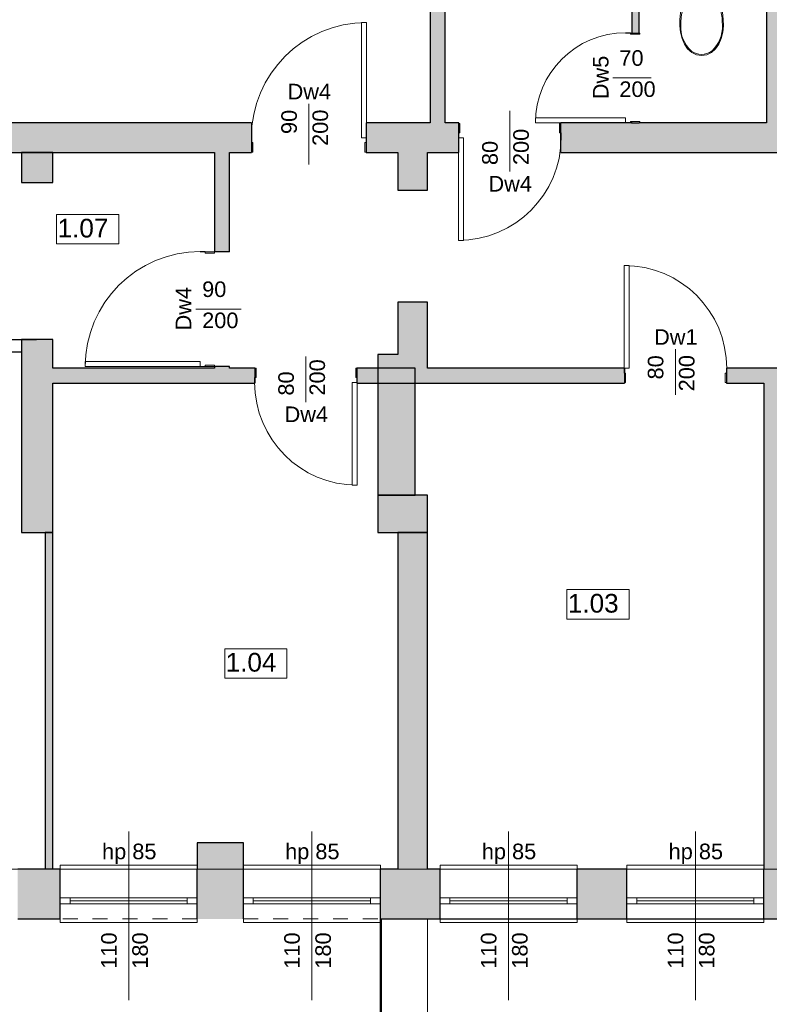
# Model space of a CAD drawing. Header units: centimetres. Extents: x -25572 to 23555, y -2435 to 15405.
# Tile 35 of 134: x 7838 to 8440, y 1575 to 2365. Entities that reach past the tile are written whole.
import ezdxf

# ---------------------------------------------------------------- set-up
doc = ezdxf.new("R2010")
doc.units = ezdxf.units.CM
doc.header["$MEASUREMENT"] = 0
doc.linetypes.add('Przerywana', pattern=[24, 12, -12])
doc.linetypes.add('Wipeout_Contour', pattern=[100, 0, -100])
for name, color, linetype, lineweight in [('Nowe_0_Nr_pióra__75', 6, 'Continuous', 15), ('Nowe_210-A Pomieszczenia_Nr_pióra__41', 7, 'Continuous', 15), ('Nowe_220-A Ściany_Nr_pióra__19', 255, 'Continuous', 0), ('Nowe_220-A Ściany_Nr_pióra__23', 7, 'Continuous', 15), ('Nowe_220-A Ściany_Nr_pióra__27', 7, 'Continuous', 25), ('Nowe_220-A Ściany_Nr_pióra__3', 7, 'Continuous', 13), ('Nowe_220-A Ściany_Nr_pióra__7', 7, 'Continuous', 13), ('Nowe_220-A Ściany_Nr_pióra__87', 7, 'Continuous', 13), ('Nowe_280-A Dachy Powłoki_Nr_pióra__27', 7, 'Continuous', 25), ('Nowe_450-K Stropy_Nr_pióra__89', 7, 'Continuous', 13)]:
    doc.layers.add(name, color=color, linetype=linetype, lineweight=lineweight)
doc.layers.add('Nowe_220-A Ściany', color=7, linetype='Continuous')
doc.layers.add('Nowe_220-A Ściany_Nr_pióra__45', color=7, linetype='Continuous', lineweight=15, true_color=0x40a5ff)
doc.styles.add('STYL_AUTOMATYCZNY_6', font='arial.ttf')

msp = doc.modelspace()

# ---------------------------------------------------------------- hatches: boundary and pattern name
at = {"layer": 'Nowe_220-A Ściany_Nr_pióra__19', "linetype": 'Continuous', "lineweight": 0}
for points in [[(8463.38, 2282.34), (8463.38, 2414.34), (8437.38, 2414.34), (8437.38, 2282.34)], [(8167.38, 2402.34), (8167.38, 2282.34), (8179.38, 2282.34), (8179.38, 2402.34)], [(8335.38, 2402.34), (8329.38, 2402.34), (8329.38, 2354.34), (8335.38, 2354.34)], [(7551.38, 2258.34), (8024.12, 2258.34), (8024.12, 2282.34), (7551.38, 2282.34)], [(8116.12, 2282.34), (8116.12, 2258.34), (8190.38, 2258.34), (8190.38, 2282.34)], [(8272.38, 2258.34), (8514.84, 2258.34), (8514.84, 2282.34), (8272.38, 2282.34)], [(7839.38, 2258.34), (7839.38, 2234.34), (7864.38, 2234.34), (7864.38, 2258.34)], [(7994.38, 2258.34), (7994.38, 2178.77), (8006.38, 2178.77), (8006.38, 2258.34)], [(8141.38, 2258.34), (8141.38, 2228.34), (8165.38, 2228.34), (8165.38, 2258.34)], [(8165.38, 2096.34), (8165.38, 2138.34), (8141.38, 2138.34), (8141.38, 2096.34)], [(7864.38, 1953.34), (7864.38, 2108.34), (7839.38, 2108.34), (7839.38, 1953.34)], [(8165.38, 2085.34), (8165.38, 2096.34), (8125.38, 2096.34), (8125.38, 2085.34)], [(7994.38, 2085.34), (8006.38, 2085.34), (8006.38, 2086.77), (7994.38, 2086.77)], [(7864.38, 2085.34), (7864.38, 2073.34), (8026.71, 2073.34), (8026.71, 2085.34)], [(8125.38, 2085.34), (8108.71, 2085.34), (8108.71, 2073.34), (8125.38, 2073.34)], [(8165.38, 2085.34), (8125.38, 2073.34), (8165.38, 2073.34)], [(8165.38, 2085.34), (8125.38, 2085.34), (8125.38, 2073.34)], [(8125.38, 2085.34), (8125.38, 2073.34), (8155.38, 2085.34)], [(8125.38, 2073.34), (8155.38, 2073.34), (8155.38, 2085.34)], [(8165.38, 2085.34), (8165.38, 2073.34), (8323.38, 2073.34), (8323.38, 2085.34)], [(8405.38, 2085.34), (8405.38, 2073.34), (8542.01, 2073.34), (8542.01, 2085.34)], [(8125.38, 2073.34), (8125.38, 1983.34), (8155.38, 1983.34), (8155.38, 2073.34)], [(8447.38, 1683.34), (8447.38, 2073.34), (8435.38, 2073.34), (8435.38, 1683.34)], [(8165.38, 1953.34), (8165.38, 1983.34), (8125.38, 1983.34), (8125.38, 1953.34)], [(7864.38, 1683.46), (7864.38, 1953.34), (7858.38, 1953.34), (7858.38, 1683.46)], [(8165.38, 1683.34), (8165.38, 1953.34), (8141.38, 1953.34), (8141.38, 1683.34)], [(8017.46, 1704.34), (7980.46, 1704.34), (7980.46, 1683.34), (8017.46, 1683.34)], [(7836.38, 1643.34), (7870.46, 1643.34), (7870.46, 1683.34), (7836.38, 1683.34)], [(7980.46, 1643.34), (8017.45, 1643.34), (8017.45, 1683.34), (7980.46, 1683.34)], [(8285.38, 1643.34), (8325.38, 1643.34), (8325.38, 1683.34), (8285.38, 1683.34)], [(8435.38, 1643.34), (8475.38, 1643.34), (8475.38, 1683.34), (8435.38, 1683.34)]]:
    msp.add_hatch(color=255, dxfattribs=at).paths.add_polyline_path(points)

# ---------------------------------------------------------------- linework, layer by layer
at = {"layer": 'Nowe_0_Nr_pióra__75', "color": 6, "linetype": 'Continuous', "lineweight": 15}
msp.add_lwpolyline([(8368.43, 2355), (8369.67, 2350.02), (8371.57, 2345.33), (8374.13, 2341.61), (8377.44, 2338.76), (8381.27, 2336.96), (8385.37, 2336.34), (8389.48, 2336.96), (8393.31, 2338.76), (8396.61, 2341.61), (8399.17, 2345.33), (8401.07, 2350.02), (8402.32, 2355), (8402.86, 2360.13), (8402.71, 2365.3), (8399.47, 2400.34), (8371.28, 2400.34), (8368.04, 2365.3), (8367.88, 2360.13)], close=True, dxfattribs=at)
for centre, major_axis, start_param, end_param in [((8411.18, 2361.54), (0, 42.55), 1.041392, 1.594412), ((8359.56, 2361.54), (0, 42.55), 4.688771, 5.241791), ((8394.32, 2359.11), (0, 25.71), 1.515065, 2.415654), ((8376.43, 2359.11), (0, 25.71), 3.867528, 4.768116), ((8385.45, 2351.06), (0, 13.86), 2.509088, 3.135732), ((8385.29, 2351.06), (0, 13.86), 3.147454, 3.774097)]:
    msp.add_ellipse(centre, major_axis=major_axis, ratio=0.999377, start_param=start_param, end_param=end_param, dxfattribs=at)
at = {"layer": 'Nowe_210-A Pomieszczenia_Nr_pióra__41', "color": 7, "linetype": 'Continuous', "lineweight": 15}
for p, q in [((7867.54, 2208.67), (7917.57, 2208.67)), ((7867.54, 2185.09), (7867.54, 2208.67)), ((7917.57, 2208.67), (7917.57, 2185.09)), ((7917.57, 2185.09), (7867.54, 2185.09)), ((8277.23, 1907.58), (8327.26, 1907.58)), ((8277.23, 1884.01), (8277.23, 1907.58)), ((8327.26, 1907.58), (8327.26, 1884.01)), ((8327.26, 1884.01), (8277.23, 1884.01)), ((8002.46, 1860.2), (8052.5, 1860.2)), ((8002.46, 1836.63), (8002.46, 1860.2)), ((8052.5, 1860.2), (8052.5, 1836.63)), ((8052.5, 1836.63), (8002.46, 1836.63))]:
    msp.add_line(p, q, dxfattribs=at)
at = {"layer": 'Nowe_220-A Ściany_Nr_pióra__23', "color": 7, "linetype": 'Continuous', "lineweight": 15}
for p, q in [((8328.38, 2354.54), (8324.38, 2354.54)), ((8324.38, 2354.54), (8324.38, 2354.34)), ((8324.38, 2354.34), (8335.88, 2354.34)), ((8328.38, 2353.34), (8328.38, 2354.54)), ((8335.88, 2353.34), (8328.38, 2353.34)), ((8335.88, 2354.34), (8335.88, 2353.34)), ((8190.38, 2281.84), (8190.38, 2270.34)), ((8191.38, 2281.84), (8190.38, 2281.84)), ((8191.38, 2274.34), (8191.38, 2281.84)), ((8271.38, 2281.84), (8271.38, 2274.34)), ((8272.38, 2281.84), (8271.38, 2281.84)), ((8272.38, 2270.34), (8272.38, 2281.84)), ((8335.88, 2282.34), (8324.38, 2282.34)), ((8324.38, 2282.34), (8324.38, 2282.14)), ((8324.38, 2282.14), (8328.38, 2282.14)), ((8328.38, 2282.14), (8328.38, 2283.34)), ((8328.38, 2283.34), (8335.88, 2283.34)), ((8335.88, 2283.34), (8335.88, 2282.34)), ((8023.92, 2266.34), (8023.92, 2270.34)), ((8023.92, 2270.34), (8024.12, 2270.34)), ((8024.12, 2270.34), (8024.12, 2258.84)), ((8116.12, 2258.84), (8116.12, 2270.34)), ((8116.12, 2270.34), (8116.32, 2270.34)), ((8116.32, 2270.34), (8116.32, 2266.34)), ((8190.18, 2270.34), (8190.18, 2274.34)), ((8190.18, 2274.34), (8191.38, 2274.34)), ((8190.38, 2270.34), (8190.18, 2270.34)), ((8271.38, 2274.34), (8272.58, 2274.34)), ((8272.58, 2270.34), (8272.38, 2270.34)), ((8272.58, 2274.34), (8272.58, 2270.34)), ((8025.12, 2266.34), (8023.92, 2266.34)), ((8025.12, 2258.84), (8025.12, 2266.34)), ((8116.32, 2266.34), (8115.12, 2266.34)), ((8115.12, 2266.34), (8115.12, 2258.84)), ((8024.12, 2258.84), (8025.12, 2258.84)), ((8115.12, 2258.84), (8116.12, 2258.84)), ((7986.88, 2178.97), (7982.88, 2178.97)), ((7982.88, 2178.97), (7982.88, 2178.77)), ((7982.88, 2178.77), (7994.38, 2178.77)), ((7986.88, 2177.77), (7986.88, 2178.97)), ((7994.38, 2177.77), (7986.88, 2177.77)), ((7994.38, 2178.77), (7994.38, 2177.77)), ((7994.38, 2086.77), (7982.88, 2086.77)), ((7982.88, 2086.77), (7982.88, 2086.57)), ((7982.88, 2086.57), (7986.88, 2086.57)), ((7986.88, 2086.57), (7986.88, 2087.77)), ((7986.88, 2087.77), (7994.38, 2087.77)), ((7994.38, 2087.77), (7994.38, 2086.77)), ((8026.71, 2073.84), (8026.71, 2085.34)), ((8026.71, 2085.34), (8027.71, 2085.34)), ((8027.71, 2085.34), (8027.71, 2077.84)), ((8107.71, 2077.84), (8107.71, 2085.34)), ((8107.71, 2085.34), (8108.71, 2085.34)), ((8108.71, 2085.34), (8108.71, 2073.84)), ((8323.38, 2085.34), (8323.18, 2085.34)), ((8323.18, 2085.34), (8323.18, 2081.34)), ((8323.18, 2081.34), (8324.38, 2081.34)), ((8323.38, 2073.84), (8323.38, 2085.34)), ((8324.38, 2081.34), (8324.38, 2073.84)), ((8404.38, 2073.84), (8404.38, 2081.34)), ((8404.38, 2081.34), (8405.58, 2081.34)), ((8405.58, 2085.34), (8405.38, 2085.34)), ((8405.38, 2085.34), (8405.38, 2073.84)), ((8405.58, 2081.34), (8405.58, 2085.34)), ((8027.71, 2077.84), (8026.51, 2077.84)), ((8026.51, 2077.84), (8026.51, 2073.84)), ((8026.51, 2073.84), (8026.71, 2073.84)), ((8108.91, 2077.84), (8107.71, 2077.84)), ((8108.71, 2073.84), (8108.91, 2073.84)), ((8108.91, 2073.84), (8108.91, 2077.84)), ((8324.38, 2073.84), (8323.38, 2073.84)), ((8405.38, 2073.84), (8404.38, 2073.84)), ((7878.46, 1660.34), (7870.46, 1660.34)), ((7878.46, 1655.34), (7878.46, 1660.34)), ((7980.46, 1660.34), (7972.46, 1660.34)), ((7972.46, 1660.34), (7972.46, 1655.34)), ((8017.45, 1660.34), (8025.45, 1660.34)), ((8025.45, 1660.34), (8025.45, 1655.34)), ((8119.45, 1655.34), (8119.45, 1660.34)), ((8119.45, 1660.34), (8127.45, 1660.34)), ((8175.38, 1660.34), (8183.38, 1660.34)), ((8183.38, 1660.34), (8183.38, 1655.34)), ((8277.38, 1655.34), (8277.38, 1660.34)), ((8277.38, 1660.34), (8285.38, 1660.34)), ((8325.38, 1660.34), (8333.38, 1660.34)), ((8333.38, 1660.34), (8333.38, 1655.34)), ((8427.38, 1655.34), (8427.38, 1660.34)), ((8427.38, 1660.34), (8435.38, 1660.34)), ((7870.46, 1655.34), (7878.46, 1655.34)), ((7972.46, 1655.34), (7980.46, 1655.34)), ((8025.45, 1655.34), (8017.45, 1655.34)), ((8127.45, 1655.34), (8119.45, 1655.34)), ((8183.38, 1655.34), (8175.38, 1655.34)), ((8285.38, 1655.34), (8277.38, 1655.34)), ((8333.38, 1655.34), (8325.38, 1655.34)), ((8435.38, 1655.34), (8427.38, 1655.34))]:
    msp.add_line(p, q, dxfattribs=at)
at = {"layer": 'Nowe_220-A Ściany_Nr_pióra__27', "color": 7, "linetype": 'Continuous', "lineweight": 25}
for p, q in [((8329.38, 2354.34), (8335.38, 2354.34)), ((8329.38, 2354.34), (8335.38, 2354.34)), ((8329.38, 2354.34), (8335.38, 2354.34)), ((8024.12, 2282.34), (8024.12, 2270.34)), ((8024.12, 2282.34), (8024.12, 2270.34)), ((8116.12, 2282.34), (8116.12, 2270.34)), ((8116.12, 2282.34), (8116.12, 2270.34)), ((8190.38, 2281.84), (8190.38, 2282.34)), ((8190.38, 2281.84), (8190.38, 2282.34)), ((8190.38, 2270.34), (8190.38, 2281.84)), ((8190.38, 2270.34), (8190.38, 2281.84)), ((8190.38, 2270.34), (8190.38, 2281.84)), ((8272.38, 2281.84), (8272.38, 2282.34)), ((8272.38, 2281.84), (8272.38, 2282.34)), ((8272.38, 2270.34), (8272.38, 2281.84)), ((8272.38, 2270.34), (8272.38, 2281.84)), ((8272.38, 2270.34), (8272.38, 2281.84)), ((8329.38, 2282.34), (8335.38, 2282.34)), ((8329.38, 2282.34), (8335.38, 2282.34)), ((8329.38, 2282.34), (8335.38, 2282.34)), ((8024.12, 2270.34), (8024.12, 2258.84)), ((8024.12, 2270.34), (8024.12, 2258.84)), ((8024.12, 2270.34), (8024.12, 2258.84)), ((8116.12, 2270.34), (8116.12, 2258.84)), ((8116.12, 2270.34), (8116.12, 2258.84)), ((8116.12, 2270.34), (8116.12, 2258.84)), ((8190.38, 2258.34), (8190.38, 2270.34)), ((8190.38, 2258.34), (8190.38, 2270.34)), ((8272.38, 2258.34), (8272.38, 2270.34)), ((8272.38, 2258.34), (8272.38, 2270.34)), ((8024.12, 2258.84), (8024.12, 2258.34)), ((8024.12, 2258.84), (8024.12, 2258.34)), ((8116.12, 2258.84), (8116.12, 2258.34)), ((8116.12, 2258.84), (8116.12, 2258.34)), ((8006.38, 2178.77), (7994.38, 2178.77)), ((8006.38, 2178.77), (7994.38, 2178.77)), ((8006.38, 2086.77), (7994.38, 2086.77)), ((8006.38, 2086.77), (7994.38, 2086.77)), ((8026.71, 2085.34), (8026.71, 2073.84)), ((8026.71, 2085.34), (8026.71, 2073.84)), ((8026.71, 2085.34), (8026.71, 2073.84)), ((8108.71, 2085.34), (8108.71, 2073.84)), ((8108.71, 2085.34), (8108.71, 2073.84)), ((8108.71, 2085.34), (8108.71, 2073.84)), ((8323.38, 2085.34), (8323.38, 2073.84)), ((8323.38, 2085.34), (8323.38, 2073.84)), ((8323.38, 2085.34), (8323.38, 2073.84)), ((8405.38, 2085.34), (8405.38, 2073.84)), ((8405.38, 2085.34), (8405.38, 2073.84)), ((8405.38, 2085.34), (8405.38, 2073.84)), ((8026.71, 2073.84), (8026.71, 2073.34)), ((8026.71, 2073.84), (8026.71, 2073.34)), ((8108.71, 2073.84), (8108.71, 2073.34)), ((8108.71, 2073.84), (8108.71, 2073.34)), ((8323.38, 2073.84), (8323.38, 2073.34)), ((8323.38, 2073.84), (8323.38, 2073.34)), ((8405.38, 2073.84), (8405.38, 2073.34)), ((8405.38, 2073.84), (8405.38, 2073.34)), ((7870.46, 1660.34), (7870.46, 1683.34)), ((7870.46, 1660.34), (7870.46, 1683.34)), ((7980.46, 1660.34), (7980.46, 1683.34)), ((7980.46, 1660.34), (7980.46, 1683.34)), ((8017.45, 1660.34), (8017.45, 1683.34)), ((8017.45, 1660.34), (8017.45, 1683.34)), ((8127.45, 1660.34), (8127.45, 1683.34)), ((8127.45, 1660.34), (8127.45, 1683.34)), ((8175.38, 1660.34), (8175.38, 1683.34)), ((8175.38, 1660.34), (8175.38, 1683.34)), ((8285.38, 1660.34), (8285.38, 1683.34)), ((8285.38, 1660.34), (8285.38, 1683.34)), ((8325.38, 1660.34), (8325.38, 1683.34)), ((8325.38, 1660.34), (8325.38, 1683.34)), ((8435.38, 1660.34), (8435.38, 1683.34)), ((8435.38, 1660.34), (8435.38, 1683.34)), ((7870.46, 1655.34), (7870.46, 1660.34)), ((7870.46, 1655.34), (7870.46, 1660.34)), ((7870.46, 1655.34), (7870.46, 1660.34)), ((7980.46, 1655.34), (7980.46, 1660.34)), ((7980.46, 1655.34), (7980.46, 1660.34)), ((7980.46, 1655.34), (7980.46, 1660.34)), ((8017.45, 1655.34), (8017.45, 1660.34)), ((8017.45, 1655.34), (8017.45, 1660.34)), ((8017.45, 1655.34), (8017.45, 1660.34)), ((8127.45, 1655.34), (8127.45, 1660.34)), ((8127.45, 1655.34), (8127.45, 1660.34)), ((8127.45, 1655.34), (8127.45, 1660.34)), ((8175.38, 1655.34), (8175.38, 1660.34)), ((8175.38, 1655.34), (8175.38, 1660.34)), ((8175.38, 1655.34), (8175.38, 1660.34)), ((8285.38, 1655.34), (8285.38, 1660.34)), ((8285.38, 1655.34), (8285.38, 1660.34)), ((8285.38, 1655.34), (8285.38, 1660.34)), ((8325.38, 1655.34), (8325.38, 1660.34)), ((8325.38, 1655.34), (8325.38, 1660.34)), ((8325.38, 1655.34), (8325.38, 1660.34)), ((8435.38, 1655.34), (8435.38, 1660.34)), ((8435.38, 1655.34), (8435.38, 1660.34)), ((8435.38, 1655.34), (8435.38, 1660.34)), ((7870.46, 1643.34), (7870.46, 1655.34)), ((7870.46, 1643.34), (7870.46, 1655.34)), ((7980.46, 1643.34), (7980.46, 1655.34)), ((7980.46, 1643.34), (7980.46, 1655.34)), ((8017.45, 1643.34), (8017.45, 1655.34)), ((8017.45, 1643.34), (8017.45, 1655.34)), ((8175.38, 1643.34), (8175.38, 1655.34)), ((8175.38, 1643.34), (8175.38, 1655.34)), ((8285.38, 1643.34), (8285.38, 1655.34)), ((8285.38, 1643.34), (8285.38, 1655.34)), ((8325.38, 1643.34), (8325.38, 1655.34)), ((8325.38, 1643.34), (8325.38, 1655.34)), ((8435.38, 1643.34), (8435.38, 1655.34)), ((8435.38, 1643.34), (8435.38, 1655.34))]:
    msp.add_line(p, q, dxfattribs=at)
for points in [[(8167.38, 2402.34), (8167.38, 2282.34)], [(8179.38, 2282.34), (8179.38, 2402.34)], [(8329.38, 2402.34), (8329.38, 2354.34)], [(8335.38, 2354.34), (8335.38, 2402.34)], [(8437.38, 2402.34), (8437.38, 2282.34)], [(8024.12, 2282.34), (7551.38, 2282.34)], [(8167.38, 2282.34), (8116.12, 2282.34)], [(8190.38, 2282.34), (8179.38, 2282.34)], [(8329.38, 2282.34), (8272.38, 2282.34)], [(8437.38, 2282.34), (8335.38, 2282.34)], [(7551.38, 2258.34), (7994.38, 2258.34)], [(7839.38, 2258.34), (7839.38, 2234.34)], [(7864.38, 2258.34), (7839.38, 2258.34)], [(7864.38, 2234.34), (7864.38, 2258.34)], [(7994.38, 2258.34), (7994.38, 2178.77)], [(8006.38, 2258.34), (8024.12, 2258.34)], [(8006.38, 2178.77), (8006.38, 2258.34)], [(8116.12, 2258.34), (8141.38, 2258.34)], [(8141.38, 2258.34), (8141.38, 2228.34)], [(8165.38, 2258.34), (8190.38, 2258.34)], [(8165.38, 2228.34), (8165.38, 2258.34)], [(8272.38, 2258.34), (8514.84, 2258.34)], [(7839.38, 2234.34), (7864.38, 2234.34)], [(8141.38, 2228.34), (8165.38, 2228.34)], [(8165.38, 2138.34), (8141.38, 2138.34)], [(8141.38, 2138.34), (8141.38, 2096.34)], [(8165.38, 2096.34), (8165.38, 2138.34)], [(7414.38, 2108.34), (7851.38, 2108.34)], [(7864.38, 2108.34), (7839.38, 2108.34)], [(7839.38, 2108.34), (7839.38, 1953.34)], [(7864.38, 2085.34), (7864.38, 2108.34)], [(7426.38, 2098.34), (7839.38, 2098.34)], [(8141.38, 2096.34), (8125.38, 2096.34)], [(8125.38, 2096.34), (8125.38, 2073.34)], [(8165.38, 2085.34), (8165.38, 2096.34)], [(7994.38, 2086.77), (7994.38, 2085.34)], [(8006.38, 2085.34), (8006.38, 2086.77)], [(7994.38, 2085.34), (7864.38, 2085.34)], [(8026.71, 2085.34), (8006.38, 2085.34)], [(8125.38, 2085.34), (8108.71, 2085.34)], [(8155.38, 2085.34), (8125.38, 2085.34)], [(8155.38, 1983.34), (8155.38, 2085.34)], [(8323.38, 2085.34), (8165.38, 2085.34)], [(8542.01, 2085.34), (8405.38, 2085.34)], [(7864.38, 1953.34), (7864.38, 2073.34)], [(7864.38, 2073.34), (8026.71, 2073.34)], [(8108.71, 2073.34), (8125.38, 2073.34)], [(8125.38, 2073.34), (8165.38, 2073.34)], [(8125.38, 2073.34), (8125.38, 1983.34)], [(8165.38, 2073.34), (8323.38, 2073.34)], [(8405.38, 2073.34), (8435.38, 2073.34)], [(8435.38, 2073.34), (8435.38, 1683.34)], [(8165.38, 1983.34), (8125.38, 1983.34)], [(8125.38, 1983.34), (8125.38, 1953.34)], [(8125.38, 1983.34), (8155.38, 1983.34)], [(8165.38, 1953.34), (8165.38, 1983.34)], [(7839.38, 1953.34), (7864.38, 1953.34)], [(7864.38, 1953.34), (7858.38, 1953.34)], [(7858.38, 1953.34), (7858.38, 1683.46)], [(7864.38, 1683.46), (7864.38, 1953.34)], [(8125.38, 1953.34), (8165.38, 1953.34)], [(8165.38, 1953.34), (8141.38, 1953.34)], [(8141.38, 1953.34), (8141.38, 1683.34)], [(8165.38, 1683.34), (8165.38, 1953.34)], [(8017.46, 1704.34), (7980.46, 1704.34)], [(7980.46, 1704.34), (7980.46, 1683.34)], [(8017.46, 1683.34), (8017.46, 1704.34)], [(7870.46, 1683.34), (7836.38, 1683.34)], [(7858.38, 1683.46), (7864.38, 1683.46)], [(8141.38, 1683.34), (8127.45, 1683.34)], [(8175.38, 1683.34), (8165.38, 1683.34)], [(8325.38, 1683.34), (8285.38, 1683.34)], [(7836.38, 1643.34), (7870.46, 1643.34)], [(8285.38, 1643.34), (8325.38, 1643.34)], [(8435.38, 1643.34), (8475.38, 1643.34)]]:
    msp.add_lwpolyline(points, dxfattribs=at)
for p in [(8329.38, 2354.34), (8329.38, 2354.34), (8329.38, 2282.34), (8329.38, 2282.34)]:
    msp.add_point(p, dxfattribs=at)
at = {"layer": 'Nowe_220-A Ściany_Nr_pióra__3', "color": 7, "linetype": 'Continuous', "lineweight": 13}
for p, q in [((8112.32, 2270.34), (8112.32, 2362.74)), ((8112.32, 2362.74), (8116.32, 2362.74)), ((8116.32, 2362.74), (8116.32, 2270.34)), ((8324.38, 2286.14), (8251.98, 2286.14)), ((8251.98, 2286.14), (8251.98, 2282.14)), ((8324.38, 2282.14), (8324.38, 2286.14)), ((8251.98, 2282.14), (8324.38, 2282.14)), ((8116.32, 2270.34), (8112.32, 2270.34)), ((8190.18, 2187.94), (8190.18, 2270.34)), ((8190.18, 2270.34), (8194.18, 2270.34)), ((8194.18, 2270.34), (8194.18, 2187.94)), ((8194.18, 2187.94), (8190.18, 2187.94)), ((8323.18, 2167.74), (8323.18, 2085.34)), ((8327.18, 2167.74), (8323.18, 2167.74)), ((8327.18, 2085.34), (8327.18, 2167.74)), ((7982.88, 2090.57), (7890.48, 2090.57)), ((7890.48, 2090.57), (7890.48, 2086.57)), ((7890.48, 2086.57), (7982.88, 2086.57)), ((7982.88, 2086.57), (7982.88, 2090.57)), ((8323.18, 2085.34), (8327.18, 2085.34)), ((8108.91, 2073.84), (8104.91, 2073.84)), ((8104.91, 2073.84), (8104.91, 1991.44)), ((8108.91, 1991.44), (8108.91, 2073.84)), ((8104.91, 1991.44), (8108.91, 1991.44)), ((7980.46, 1686.34), (7870.46, 1686.34)), ((7870.46, 1686.34), (7870.46, 1683.34)), ((7980.46, 1683.34), (7980.46, 1686.34)), ((8017.45, 1683.34), (8017.45, 1686.34)), ((8017.45, 1686.34), (8127.45, 1686.34)), ((8127.45, 1686.34), (8127.45, 1683.34)), ((8175.38, 1683.34), (8175.38, 1686.34)), ((8175.38, 1686.34), (8285.38, 1686.34)), ((8285.38, 1686.34), (8285.38, 1683.34)), ((8325.38, 1683.34), (8325.38, 1686.34)), ((8325.38, 1686.34), (8435.38, 1686.34)), ((8435.38, 1686.34), (8435.38, 1683.34)), ((7972.46, 1660.34), (7878.46, 1660.34)), ((8025.45, 1660.34), (8119.45, 1660.34)), ((8183.38, 1660.34), (8277.38, 1660.34)), ((8333.38, 1660.34), (8427.38, 1660.34)), ((7972.46, 1657.84), (7878.46, 1657.84)), ((7878.46, 1655.34), (7972.46, 1655.34)), ((8025.45, 1657.84), (8119.45, 1657.84)), ((8119.45, 1655.34), (8025.45, 1655.34)), ((8183.38, 1657.84), (8277.38, 1657.84)), ((8277.38, 1655.34), (8183.38, 1655.34)), ((8333.38, 1657.84), (8427.38, 1657.84)), ((8427.38, 1655.34), (8333.38, 1655.34)), ((7870.46, 1640.34), (7870.46, 1643.34)), ((7980.46, 1640.34), (7870.46, 1640.34)), ((7980.46, 1643.34), (7980.46, 1640.34)), ((8017.45, 1643.34), (8017.45, 1640.34)), ((8175.38, 1643.34), (8175.38, 1640.34)), ((8175.38, 1640.34), (8285.38, 1640.34)), ((8285.38, 1640.34), (8285.38, 1643.34)), ((8325.38, 1643.34), (8325.38, 1640.34)), ((8325.38, 1640.34), (8435.38, 1640.34)), ((8435.38, 1640.34), (8435.38, 1643.34))]:
    msp.add_line(p, q, dxfattribs=at)
at = {"layer": 'Nowe_220-A Ściany_Nr_pióra__3', "color": 7, "linetype": 'Przerywana', "lineweight": 13}
for p, q in [((7980.46, 1683.34), (7870.46, 1683.34)), ((8017.45, 1683.34), (8127.45, 1683.34)), ((8175.38, 1683.34), (8285.38, 1683.34)), ((8325.38, 1683.34), (8435.38, 1683.34)), ((7980.46, 1643.34), (7870.46, 1643.34)), ((8175.38, 1643.34), (8285.38, 1643.34)), ((8325.38, 1643.34), (8435.38, 1643.34))]:
    msp.add_line(p, q, dxfattribs=at)
at = {"layer": 'Nowe_220-A Ściany_Nr_pióra__3', "color": 7, "linetype": 'Continuous', "lineweight": 13}
for centre, radius, start, end in [((8116.32, 2270.34), 92.4, 90, 180), ((8324.38, 2282.14), 72.4, 90, 180), ((8190.18, 2270.34), 82.4, 270, 0), ((7982.88, 2086.57), 92.4, 90, 180), ((8323.18, 2085.34), 82.4, 0, 90), ((8108.91, 2073.84), 82.4, 180, 270)]:
    msp.add_arc(centre, radius, start, end, dxfattribs=at)
at = {"layer": 'Nowe_220-A Ściany_Nr_pióra__45', "color": 161, "linetype": 'Continuous', "lineweight": 15, "true_color": 0x40a5ff}
for p, q in [((8314.2, 2318.34), (8344.84, 2318.34)), ((8070.12, 2297.52), (8070.12, 2248.88)), ((8231.38, 2243.16), (8231.38, 2291.8)), ((7979.2, 2132.77), (8015.84, 2132.77)), ((8067.71, 2058.16), (8067.71, 2094.8)), ((8364.38, 2100.52), (8364.38, 2063.88)), ((7925.46, 1578.16), (7925.46, 1713.34)), ((8072.45, 1578.16), (8072.45, 1713.34)), ((8230.38, 1578.16), (8230.38, 1713.34)), ((8380.38, 1578.16), (8380.38, 1713.34))]:
    msp.add_line(p, q, dxfattribs=at)
at = {"layer": 'Nowe_280-A Dachy Powłoki_Nr_pióra__27', "color": 7, "linetype": 'Continuous', "lineweight": 25, "flags": 128}
for points in [[(8127.45, 1643.34), (9025.38, 1643.34)], [(8127.45, 1165.34), (8127.45, 1643.34)]]:
    msp.add_lwpolyline(points, dxfattribs=at)
at = {"layer": 'Nowe_450-K Stropy_Nr_pióra__89', "color": 7, "linetype": 'Continuous', "lineweight": 13}
for points in [[(6369.38, 1683.34), (10868.76, 1683.34), (10868.76, 2282.34), (10901.38, 2282.34), (10901.38, 2859.34), (6369.38, 2859.34)], [(6369.38, 1683.34), (10868.76, 1683.34), (10868.76, 2282.34), (10901.38, 2282.34), (10901.38, 2859.34), (6369.38, 2859.34)], [(6369.38, 2859.34), (6369.38, 1683.34), (10868.76, 1683.34), (10868.76, 2282.34), (10901.38, 2282.34), (10901.38, 2859.34)], [(8165.38, 1178.34), (9346.38, 1178.34), (9346.38, 1418.34), (9025.38, 1418.34), (9025.38, 1643.34), (8165.38, 1643.34)]]:
    msp.add_lwpolyline(points, close=True, dxfattribs=at)

# ---------------------------------------------------------------- texts
at = {"layer": 'Nowe_210-A Pomieszczenia_Nr_pióra__41', "color": 7, "linetype": 'Continuous', "lineweight": 15, "char_height": 15, "attachment_point": 2, "style": 'STYL_AUTOMATYCZNY_6'}
for s, insert in [('\\A1;{\\pqc;\\pt0,25;\\fArial|b0|i0|c238|p0;\\W1.000000;1.07\\fArial|b0|i0|c238|p0;\\W1.000000;\\A1{\\H.66x;\\S^  ;}\\fArial|b0|i0|c238|p0;\\W1.000000;\\fArial|b0|i0|c238|p0;\\W1.000000;\\A1{\\H.66x;\\S^  ;}}', (7892.55, 2205.24)), ('\\A1;{\\pqc;\\pt0,25;\\fArial|b0|i0|c238|p0;\\W1.000000;1.03\\fArial|b0|i0|c238|p0;\\W1.000000;\\A1{\\H.66x;\\S^  ;}\\fArial|b0|i0|c238|p0;\\W1.000000;\\fArial|b0|i0|c238|p0;\\W1.000000;\\A1{\\H.66x;\\S^  ;}}', (8302.25, 1904.15)), ('\\A1;{\\pqc;\\pt0,25;\\fArial|b0|i0|c238|p0;\\W1.000000;1.04\\fArial|b0|i0|c238|p0;\\W1.000000;\\A1{\\H.66x;\\S^  ;}\\fArial|b0|i0|c238|p0;\\W1.000000;\\fArial|b0|i0|c238|p0;\\W1.000000;\\A1{\\H.66x;\\S^  ;}}', (8027.48, 1856.78))]:
    msp.add_mtext(s, dxfattribs=dict(at, insert=insert))
at = {"layer": 'Nowe_220-A Ściany_Nr_pióra__7', "color": 7, "linetype": 'Continuous', "lineweight": 13, "char_height": 12.5, "attachment_point": 7, "style": 'STYL_AUTOMATYCZNY_6'}
for s, insert in [('\\A1;{\\pql;\\pt0;\\fArial|b0|i0|c238|p0;\\W1.000000;70\\fArial|b0|i0|c238|p0;\\W1.000000;\\A1{\\H.66x;\\S^  ;}\\fArial|b0|i0|c238|p0;\\W1.000000;\\fArial|b0|i0|c238|p0;\\W1.000000;}', (8319.38, 2324.38)), ('\\A1;{\\pql;\\pt0;\\fArial|b0|i0|c238|p0;\\W1.000000;200\\fArial|b0|i0|c238|p0;\\W1.000000;\\A1{\\H.66x;\\S^  ;}\\fArial|b0|i0|c238|p0;\\W1.000000;\\fArial|b0|i0|c238|p0;\\W1.000000;}', (8319.38, 2299.38)), ('\\A1;{\\pql;\\pt0;\\fArial|b0|i0|c238|p0;\\W1.000000;Dw4\\fArial|b0|i0|c238|p0;\\W1.000000;\\fArial|b0|i0|c238|p0;\\W1.000000;\\fArial|b0|i0|c238|p0;\\W1.000000;}', (8052.98, 2301.09)), ('\\A1;{\\pql;\\pt0;\\fArial|b0|i0|c238|p0;\\W1.000000;Dw4\\fArial|b0|i0|c238|p0;\\W1.000000;\\fArial|b0|i0|c238|p0;\\W1.000000;\\fArial|b0|i0|c238|p0;\\W1.000000;}', (8214.23, 2227.09)), ('\\A1;{\\pql;\\pt0;\\fArial|b0|i0|c238|p0;\\W1.000000;90\\fArial|b0|i0|c238|p0;\\W1.000000;\\A1{\\H.66x;\\S^  ;}\\fArial|b0|i0|c238|p0;\\W1.000000;\\fArial|b0|i0|c238|p0;\\W1.000000;}', (7984.38, 2138.81)), ('\\A1;{\\pql;\\pt0;\\fArial|b0|i0|c238|p0;\\W1.000000;200\\fArial|b0|i0|c238|p0;\\W1.000000;\\A1{\\H.66x;\\S^  ;}\\fArial|b0|i0|c238|p0;\\W1.000000;\\fArial|b0|i0|c238|p0;\\W1.000000;}', (7984.38, 2113.81)), ('\\A1;{\\pql;\\pt0;\\fArial|b0|i0|c238|p0;\\W1.000000;Dw1\\fArial|b0|i0|c238|p0;\\W1.000000;\\fArial|b0|i0|c238|p0;\\W1.000000;\\fArial|b0|i0|c238|p0;\\W1.000000;}', (8347.23, 2104.09)), ('\\A1;{\\pql;\\pt0;\\fArial|b0|i0|c238|p0;\\W1.000000;Dw4\\fArial|b0|i0|c238|p0;\\W1.000000;\\fArial|b0|i0|c238|p0;\\W1.000000;\\fArial|b0|i0|c238|p0;\\W1.000000;}', (8050.56, 2042.09)), ('\\A1;{\\pql;\\pt0;\\fArial|b0|i0|c238|p0;\\W1.000000;hp 85\\fArial|b0|i0|c238|p0;\\W1.000000;\\A1{\\H.66x;\\S^  ;}\\fArial|b0|i0|c238|p0;\\W1.000000;\\fArial|b0|i0|c238|p0;\\W1.000000;}', (7904.01, 1687.43)), ('\\A1;{\\pql;\\pt0;\\fArial|b0|i0|c238|p0;\\W1.000000;hp 85\\fArial|b0|i0|c238|p0;\\W1.000000;\\A1{\\H.66x;\\S^  ;}\\fArial|b0|i0|c238|p0;\\W1.000000;\\fArial|b0|i0|c238|p0;\\W1.000000;}', (8051, 1687.43)), ('\\A1;{\\pql;\\pt0;\\fArial|b0|i0|c238|p0;\\W1.000000;hp 85\\fArial|b0|i0|c238|p0;\\W1.000000;\\A1{\\H.66x;\\S^  ;}\\fArial|b0|i0|c238|p0;\\W1.000000;\\fArial|b0|i0|c238|p0;\\W1.000000;}', (8208.93, 1687.43)), ('\\A1;{\\pql;\\pt0;\\fArial|b0|i0|c238|p0;\\W1.000000;hp 85\\fArial|b0|i0|c238|p0;\\W1.000000;\\A1{\\H.66x;\\S^  ;}\\fArial|b0|i0|c238|p0;\\W1.000000;\\fArial|b0|i0|c238|p0;\\W1.000000;}', (8358.93, 1687.43))]:
    msp.add_mtext(s, dxfattribs=dict(at, insert=insert))
at = {"layer": 'Nowe_220-A Ściany_Nr_pióra__7', "color": 7, "linetype": 'Continuous', "lineweight": 13, "char_height": 12.5, "attachment_point": 7, "rotation": 90, "style": 'STYL_AUTOMATYCZNY_6'}
for s, insert in [('\\A1;{\\pql;\\pt0;\\fArial|b0|i0|c238|p0;\\W1.000000;Dw5\\fArial|b0|i0|c238|p0;\\W1.000000;\\fArial|b0|i0|c238|p0;\\W1.000000;\\fArial|b0|i0|c238|p0;\\W1.000000;}', (8310.83, 2301.19)), ('\\A1;{\\pql;\\pt0;\\fArial|b0|i0|c238|p0;\\W1.000000;90\\fArial|b0|i0|c238|p0;\\W1.000000;\\A1{\\H.66x;\\S^  ;}\\fArial|b0|i0|c238|p0;\\W1.000000;\\fArial|b0|i0|c238|p0;\\W1.000000;}', (8064.08, 2273.27)), ('\\A1;{\\pql;\\pt0;\\fArial|b0|i0|c238|p0;\\W1.000000;200\\fArial|b0|i0|c238|p0;\\W1.000000;\\A1{\\H.66x;\\S^  ;}\\fArial|b0|i0|c238|p0;\\W1.000000;\\fArial|b0|i0|c238|p0;\\W1.000000;}', (8089.08, 2263.74)), ('\\A1;{\\pql;\\pt0;\\fArial|b0|i0|c238|p0;\\W1.000000;200\\fArial|b0|i0|c238|p0;\\W1.000000;\\A1{\\H.66x;\\S^  ;}\\fArial|b0|i0|c238|p0;\\W1.000000;\\fArial|b0|i0|c238|p0;\\W1.000000;}', (8250.33, 2248.34)), ('\\A1;{\\pql;\\pt0;\\fArial|b0|i0|c238|p0;\\W1.000000;80\\fArial|b0|i0|c238|p0;\\W1.000000;\\A1{\\H.66x;\\S^  ;}\\fArial|b0|i0|c238|p0;\\W1.000000;\\fArial|b0|i0|c238|p0;\\W1.000000;}', (8225.33, 2248.34)), ('\\A1;{\\pql;\\pt0;\\fArial|b0|i0|c238|p0;\\W1.000000;Dw4\\fArial|b0|i0|c238|p0;\\W1.000000;\\fArial|b0|i0|c238|p0;\\W1.000000;\\fArial|b0|i0|c238|p0;\\W1.000000;}', (7975.63, 2115.62)), ('\\A1;{\\pql;\\pt0;\\fArial|b0|i0|c238|p0;\\W1.000000;200\\fArial|b0|i0|c238|p0;\\W1.000000;\\A1{\\H.66x;\\S^  ;}\\fArial|b0|i0|c238|p0;\\W1.000000;\\fArial|b0|i0|c238|p0;\\W1.000000;}', (8086.67, 2063.34)), ('\\A1;{\\pql;\\pt0;\\fArial|b0|i0|c238|p0;\\W1.000000;80\\fArial|b0|i0|c238|p0;\\W1.000000;\\A1{\\H.66x;\\S^  ;}\\fArial|b0|i0|c238|p0;\\W1.000000;\\fArial|b0|i0|c238|p0;\\W1.000000;}', (8358.33, 2076.27)), ('\\A1;{\\pql;\\pt0;\\fArial|b0|i0|c238|p0;\\W1.000000;200\\fArial|b0|i0|c238|p0;\\W1.000000;\\A1{\\H.66x;\\S^  ;}\\fArial|b0|i0|c238|p0;\\W1.000000;\\fArial|b0|i0|c238|p0;\\W1.000000;}', (8383.33, 2066.74)), ('\\A1;{\\pql;\\pt0;\\fArial|b0|i0|c238|p0;\\W1.000000;80\\fArial|b0|i0|c238|p0;\\W1.000000;\\A1{\\H.66x;\\S^  ;}\\fArial|b0|i0|c238|p0;\\W1.000000;\\fArial|b0|i0|c238|p0;\\W1.000000;}', (8061.67, 2063.34)), ('\\A1;{\\pql;\\pt0;\\fArial|b0|i0|c238|p0;\\W1.000000;110\\fArial|b0|i0|c238|p0;\\W1.000000;\\A1{\\H.66x;\\S^  ;}\\fArial|b0|i0|c238|p0;\\W1.000000;\\fArial|b0|i0|c238|p0;\\W1.000000;}', (7919.42, 1603.34)), ('\\A1;{\\pql;\\pt0;\\fArial|b0|i0|c238|p0;\\W1.000000;180\\fArial|b0|i0|c238|p0;\\W1.000000;\\A1{\\H.66x;\\S^  ;}\\fArial|b0|i0|c238|p0;\\W1.000000;\\fArial|b0|i0|c238|p0;\\W1.000000;}', (7944.42, 1603.34)), ('\\A1;{\\pql;\\pt0;\\fArial|b0|i0|c238|p0;\\W1.000000;110\\fArial|b0|i0|c238|p0;\\W1.000000;\\A1{\\H.66x;\\S^  ;}\\fArial|b0|i0|c238|p0;\\W1.000000;\\fArial|b0|i0|c238|p0;\\W1.000000;}', (8066.41, 1603.34)), ('\\A1;{\\pql;\\pt0;\\fArial|b0|i0|c238|p0;\\W1.000000;180\\fArial|b0|i0|c238|p0;\\W1.000000;\\A1{\\H.66x;\\S^  ;}\\fArial|b0|i0|c238|p0;\\W1.000000;\\fArial|b0|i0|c238|p0;\\W1.000000;}', (8091.41, 1603.34)), ('\\A1;{\\pql;\\pt0;\\fArial|b0|i0|c238|p0;\\W1.000000;110\\fArial|b0|i0|c238|p0;\\W1.000000;\\A1{\\H.66x;\\S^  ;}\\fArial|b0|i0|c238|p0;\\W1.000000;\\fArial|b0|i0|c238|p0;\\W1.000000;}', (8224.33, 1603.34)), ('\\A1;{\\pql;\\pt0;\\fArial|b0|i0|c238|p0;\\W1.000000;180\\fArial|b0|i0|c238|p0;\\W1.000000;\\A1{\\H.66x;\\S^  ;}\\fArial|b0|i0|c238|p0;\\W1.000000;\\fArial|b0|i0|c238|p0;\\W1.000000;}', (8249.33, 1603.34)), ('\\A1;{\\pql;\\pt0;\\fArial|b0|i0|c238|p0;\\W1.000000;110\\fArial|b0|i0|c238|p0;\\W1.000000;\\A1{\\H.66x;\\S^  ;}\\fArial|b0|i0|c238|p0;\\W1.000000;\\fArial|b0|i0|c238|p0;\\W1.000000;}', (8374.33, 1603.34)), ('\\A1;{\\pql;\\pt0;\\fArial|b0|i0|c238|p0;\\W1.000000;180\\fArial|b0|i0|c238|p0;\\W1.000000;\\A1{\\H.66x;\\S^  ;}\\fArial|b0|i0|c238|p0;\\W1.000000;\\fArial|b0|i0|c238|p0;\\W1.000000;}', (8399.33, 1603.34))]:
    msp.add_mtext(s, dxfattribs=dict(at, insert=insert))

# ---------------------------------------------------------------- next in the draw order: wipeouts: each hides what was drawn before it
at = {"color": 254, "linetype": 'Wipeout_Contour', "lineweight": 0, "ltscale": 33081.52113}
msp.add_wipeout([(8128.38, 1643.34), (8128.38, 1165.34), (8165.38, 1165.34), (8165.38, 1643.34)], dxfattribs=at).dxf.layer = 'Nowe_220-A Ściany'

# ---------------------------------------------------------------- next in the draw order: hatches: boundary and pattern name
at = {"layer": 'Nowe_220-A Ściany_Nr_pióra__19', "linetype": 'Continuous', "lineweight": 0}
msp.add_hatch(color=255, dxfattribs=at).paths.add_polyline_path([(8127.45, 1643.34), (8175.38, 1643.34), (8175.38, 1683.34), (8127.45, 1683.34)])

# ---------------------------------------------------------------- next in the draw order: linework, layer by layer
at = {"layer": 'Nowe_220-A Ściany_Nr_pióra__27', "color": 7, "linetype": 'Continuous', "lineweight": 25}
msp.add_line((8127.45, 1643.34), (8127.45, 1655.34), dxfattribs=at)
msp.add_line((8127.45, 1643.34), (8127.45, 1655.34), dxfattribs=at)
msp.add_lwpolyline([(8127.45, 1643.34), (8175.38, 1643.34)], dxfattribs=at)
at = {"layer": 'Nowe_220-A Ściany_Nr_pióra__3', "color": 7, "linetype": 'Przerywana', "lineweight": 13}
msp.add_line((8017.45, 1643.34), (8127.45, 1643.34), dxfattribs=at)
at = {"layer": 'Nowe_220-A Ściany_Nr_pióra__3', "color": 7, "linetype": 'Continuous', "lineweight": 13}
for p, q in [((8017.45, 1640.34), (8127.45, 1640.34)), ((8127.45, 1640.34), (8127.45, 1643.34))]:
    msp.add_line(p, q, dxfattribs=at)
at = {"layer": 'Nowe_220-A Ściany_Nr_pióra__87', "color": 7, "linetype": 'Continuous', "lineweight": 13}
for points in [[(8128.38, 1643.34), (8128.38, 1165.34)], [(8165.38, 1643.34), (8128.38, 1643.34)], [(8165.38, 1165.34), (8165.38, 1643.34)]]:
    msp.add_lwpolyline(points, dxfattribs=at)

doc.saveas('drawing.dxf')
